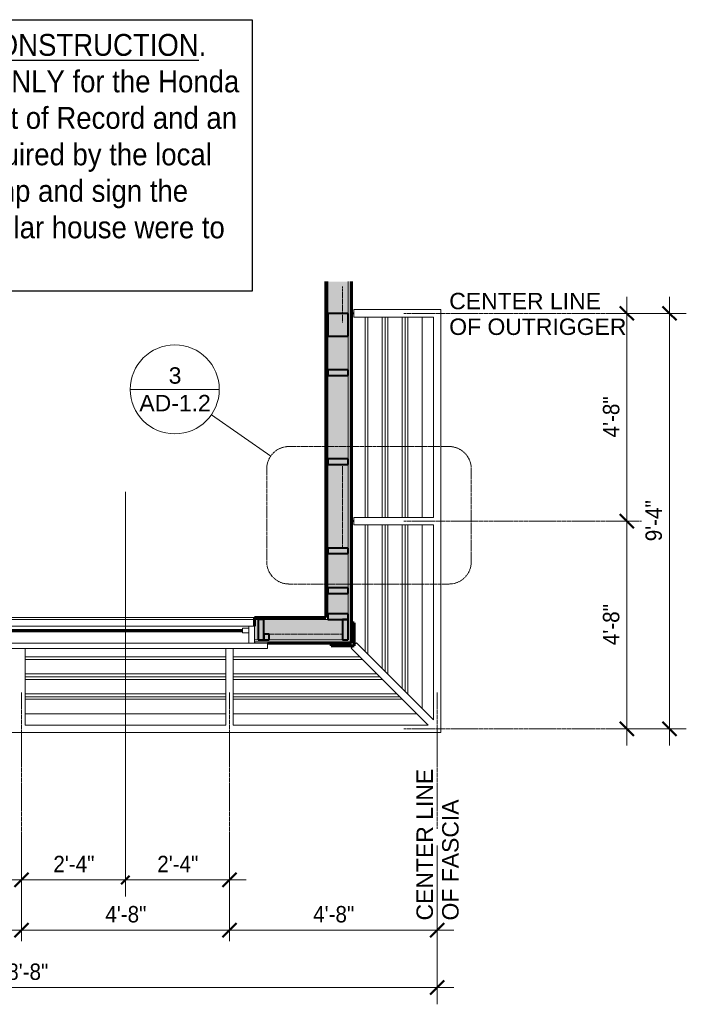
# Model space of a CAD drawing. Header units: inches. Extents: x -283 to 121, y -663 to -398.
# Tile 2 of 2: x -59 to 121, y -663 to -398. Entities that reach past the tile are written whole.
import ezdxf

# ---------------------------------------------------------------- set-up
doc = ezdxf.new("R2010")
doc.units = ezdxf.units.IN
doc.header["$MEASUREMENT"] = 0
for name, pattern in [('1B Hidden Short', [0.125, 0.09375, -0.03125]), ('3B Center Short', [0.59375, 0.375, -0.0625, 0.09375, -0.0625]), ('Dash Dot 3_16_', [0.3125, 0.1875, -0.0625, 0, -0.0625])]:
    doc.linetypes.add(name, pattern=pattern)
for name, color, linetype, lineweight in [('A-ANNO-DIMS', 1, 'Continuous', 9), ('A-ANNO-DIMS-48', 1, 'Continuous', 9), ('A-ANNO-SYMB', 6, 'Continuous', 9), ('A-ANNO-TEXT', 2, 'Continuous', 9), ('A-DETL', 5, 'Continuous', 9), ('A-GENM', 6, 'Continuous', 9), ('A-GLAZ', 6, 'Continuous', 18), ('A-GLAZ-GLAS', 6, 'Continuous', 40), ('A-WALL', 2, 'Continuous', 60), ('A-WALL-PATT', 2, 'Continuous', 60), ('I-WALL', 2, 'Continuous', 18), ('S-BEAM', 4, 'Continuous', 9)]:
    doc.layers.add(name, color=color, linetype=linetype, lineweight=lineweight)
doc.styles.add('Arial', font='arial.ttf', dxfattribs={"width": 0.9, "height": 4.425898})
doc.styles.add('Arial_1', font='arial.ttf', dxfattribs={"height": 4.425898})
doc.dimstyles.new('Linear_-_3_32__Arial_2', dxfattribs={"dimscale": 12, "dimtxt": 4.5, "dimasz": 0.3125, "dimexe": 0.375, "dimexo": 0.375, "dimgap": 0.0625, "dimtad": 1, "dimdec": 3, "dimrnd": 0.125, "dimzin": 3, "dimdsep": 46, "dimlunit": 4, "dimtxsty": 'Arial', "dimblk1": 'OBLIQUE', "dimblk2": 'OBLIQUE', "dimsah": 1, "dimcen": 0.09, "dimdle": 0.375, "dimazin": 0, "dimtfac": 1, "dimtdec": 3, "dimtix": 1, "dimtmove": 0, "dimatfit": 3, "dimfxl": 1, "dimtvp": 1, "dimfrac": 2, "dimtolj": 1, "dimtzin": 0, "dimarcsym": 2})
doc.dimstyles.new('Linear_-_3_32__Arial_2_1', dxfattribs={"dimscale": 12, "dimtxt": 4.5, "dimasz": 0.1875, "dimexe": 0.375, "dimexo": 0.375, "dimgap": 0.0625, "dimtad": 1, "dimdec": 3, "dimrnd": 0.125, "dimzin": 3, "dimdsep": 46, "dimlunit": 4, "dimtxsty": 'Arial', "dimblk1": 'OBLIQUE', "dimblk2": 'OBLIQUE', "dimsah": 1, "dimcen": 0.09, "dimdle": 0.375, "dimazin": 0, "dimtfac": 1, "dimtdec": 3, "dimtix": 1, "dimtmove": 0, "dimatfit": 3, "dimfxl": 1, "dimtvp": 1, "dimfrac": 2, "dimtolj": 1, "dimtzin": 0, "dimarcsym": 2})
doc.dimstyles.new('Linear_-_3_32__Arial_2_2', dxfattribs={"dimscale": 12, "dimtxt": 4.5, "dimasz": 0.1875, "dimexe": 0.375, "dimexo": 0.375, "dimgap": 0.0625, "dimtad": 1, "dimdec": 3, "dimrnd": 0.125, "dimzin": 3, "dimdsep": 46, "dimlunit": 4, "dimtxsty": 'Arial', "dimblk1": 'OBLIQUE', "dimblk2": 'OBLIQUE', "dimsah": 1, "dimcen": 0.09, "dimdle": 0.375, "dimazin": 0, "dimtfac": 1, "dimtdec": 3, "dimtix": 1, "dimtmove": 0, "dimatfit": 3, "dimfxl": 1, "dimtvp": 1, "dimfrac": 2, "dimtolj": 1, "dimtzin": 0, "dimarcsym": 2})
pattern_1 = [(135, (0, 0), (-4.006467, -4.006467), [])]
pattern_2 = [(0, (0, 0), (15.36, 3.84), [0.634, -10.886, 0.634, -10.886, -61.44]), (0, (0, 0), (15.36, 3.84), [-23.04, 0.634, -22.406, 0.634, -10.886, -26.88]), (0, (0, 0), (15.36, 3.84), [-57.6, 0.634, -7.046, 0.634, -18.566]), (120, (5.76, 1.92), (-11.005538, 11.38215), [0.634, -10.886, 0.634, -10.886, -61.44]), (120, (5.76, 1.92), (-11.005538, 11.38215), [-23.04, 0.634, -22.406, 0.634, -10.886, -26.88]), (120, (5.76, 1.92), (-11.005538, 11.38215), [-57.6, 0.634, -7.046, 0.634, -18.566]), (240, (7.68, 9.6), (-4.354462, -15.22215), [0.634, -10.886, 0.634, -10.886, -61.44]), (240, (7.68, 9.6), (-4.354462, -15.22215), [-23.04, 0.634, -22.406, 0.634, -10.886, -26.88]), (240, (7.68, 9.6), (-4.354462, -15.22215), [-57.6, 0.634, -7.046, 0.634, -18.566])]

# ---------------------------------------------------------------- blocks, each defined once
blk = doc.blocks.new('Single Fixed - 70_ x 18_-2846920-Bris-Soleil Plan')
at = {"layer": 'A-GLAZ'}
for p, q in [((-38.25, 4.94), (38.25, 4.94)), ((-38.25, 3.44), (-38.25, 4.94)), ((38.25, 3.44), (-38.25, 3.44)), ((34.75, 3.44), (-34.75, 3.44)), ((-34.75, 3.44), (-34.75, -1.13)), ((-33.2, 3.44), (-33.2, -1.13)), ((33.2, -1.13), (33.2, 3.44)), ((34.75, -1.13), (34.75, 3.44)), ((38.25, 4.94), (38.25, 3.44)), ((-33.2, 0.7), (-31.55, 0.7)), ((-31.55, 0.7), (-31.55, -0.55)), ((31.55, -0.55), (31.55, 0.7)), ((31.55, 0.7), (33.2, 0.7)), ((-34.75, -1.13), (34.75, -1.13)), ((-31.55, -0.55), (-33.2, -0.55)), ((33.2, -0.55), (31.55, -0.55))]:
    blk.add_line(p, q, dxfattribs=at)
at = {"layer": 'A-GLAZ-GLAS'}
for p, q in [((31.55, 0.25), (-31.55, 0.25)), ((-31.55, 0), (31.55, 0))]:
    blk.add_line(p, q, dxfattribs=at)
blk = doc.blocks.new('Dimension Lumber - 2x6-2817566-Bris-Soleil Plan')
at = {"layer": 'S-BEAM', "lineweight": 40}
for p, q in [((-89.04, -559.17), (-90.54, -559.17)), ((-90.54, -559.17), (-90.54, -564.67)), ((-89.04, -564.67), (-89.04, -559.17)), ((-90.54, -564.67), (-89.04, -564.67))]:
    blk.add_line(p, q, dxfattribs=at)
blk = doc.blocks.new('Dimension Lumber - 2x6-2102029-Bris-Soleil Plan')
at = {"layer": 'S-BEAM', "lineweight": 40}
for p, q in [((29.71, -539.92), (24.21, -539.92)), ((24.21, -539.92), (24.21, -541.42)), ((24.21, -541.42), (29.71, -541.42)), ((29.71, -541.42), (29.71, -539.92))]:
    blk.add_line(p, q, dxfattribs=at)
blk = doc.blocks.new('Dimension Lumber - 2x6-2102030-Bris-Soleil Plan')
at = {"layer": 'S-BEAM', "lineweight": 40}
for p, q in [((29.71, -515.92), (24.21, -515.92)), ((24.21, -515.92), (24.21, -517.42)), ((24.21, -517.42), (29.71, -517.42)), ((29.71, -517.42), (29.71, -515.92))]:
    blk.add_line(p, q, dxfattribs=at)
blk = doc.blocks.new('Dimension Lumber - 2x6-2102031-Bris-Soleil Plan')
at = {"layer": 'S-BEAM', "lineweight": 40}
for p, q in [((29.71, -491.92), (24.21, -491.92)), ((24.21, -491.92), (24.21, -493.42)), ((24.21, -493.42), (29.71, -493.42)), ((29.71, -493.42), (29.71, -491.92))]:
    blk.add_line(p, q, dxfattribs=at)
blk = doc.blocks.new('Dimension Lumber - 2x2-2870130-Bris-Soleil Plan')
at = {"layer": 'S-BEAM', "lineweight": 40}
for p, q in [((8.46, -563.17), (6.96, -563.17)), ((6.96, -563.17), (6.96, -564.67)), ((6.96, -564.67), (8.46, -564.67)), ((8.46, -564.67), (8.46, -563.17))]:
    blk.add_line(p, q, dxfattribs=at)
blk = doc.blocks.new('DIMBLOCK2-Bris-Soleil Plan')
at = {"layer": 'A-ANNO-DIMS-48', "transparency": 16777216}
for p, q in [((-114.29, -644.76), (-114.29, -638.41)), ((-58.29, -644.76), (-58.29, -638.41)), ((-114.29, -642.91), (-58.29, -642.91)), ((-114.29, -642.91), (-114.29, -644.76)), ((-58.29, -642.91), (-58.29, -644.76))]:
    blk.add_line(p, q, dxfattribs=at)
at = {"layer": 'A-ANNO-DIMS-48', "lineweight": 50, "transparency": 16777216}
for p, q in [((-114.29, -642.91), (-112.41, -641.04)), ((-58.29, -642.91), (-56.41, -641.04)), ((-114.29, -642.91), (-116.16, -644.79)), ((-58.29, -642.91), (-60.16, -644.79))]:
    blk.add_line(p, q, dxfattribs=at)
at = {"layer": 'A-ANNO-DIMS-48', "color": 0, "transparency": 16777216, "insert": (-91.72, -636.42), "char_height": 4.426, "width": 13.0431, "attachment_point": 1, "line_spacing_factor": 0.938532, "style": 'Arial'}
blk.add_mtext('4\'-8"', dxfattribs=at)
blk = doc.blocks.new('_Oblique')
at = {"color": 0, "linetype": 'ByBlock', "lineweight": -2}
blk.add_line((-0.5, -0.5), (0.5, 0.5), dxfattribs=at)
blk = doc.blocks.new('DIMBLOCK3-Bris-Soleil Plan')
at = {"layer": 'A-ANNO-DIMS-48', "transparency": 16777216}
for p, q in [((-58.29, -644.76), (-58.29, -638.41)), ((-2.29, -644.76), (-2.29, -638.41)), ((-58.29, -642.91), (-2.29, -642.91)), ((-58.29, -642.91), (-58.29, -644.76)), ((-2.29, -642.91), (-2.29, -644.76))]:
    blk.add_line(p, q, dxfattribs=at)
at = {"layer": 'A-ANNO-DIMS-48', "lineweight": 50, "transparency": 16777216}
for p, q in [((-58.29, -642.91), (-56.41, -641.04)), ((-2.29, -642.91), (-0.41, -641.04)), ((-58.29, -642.91), (-60.16, -644.79)), ((-2.29, -642.91), (-4.16, -644.79))]:
    blk.add_line(p, q, dxfattribs=at)
at = {"layer": 'A-ANNO-DIMS-48', "color": 0, "transparency": 16777216, "insert": (-35.72, -636.42), "char_height": 4.426, "width": 13.0431, "attachment_point": 1, "line_spacing_factor": 0.938532, "style": 'Arial'}
blk.add_mtext('4\'-8"', dxfattribs=at)
blk = doc.blocks.new('DIMBLOCK4-Bris-Soleil Plan')
at = {"layer": 'A-ANNO-DIMS-48', "transparency": 16777216}
for p, q in [((53.71, -620.13), (53.71, -647.41)), ((53.71, -642.91), (53.71, -620.13)), ((-2.29, -644.76), (-2.29, -638.41)), ((-2.29, -642.91), (58.21, -642.91)), ((-2.29, -642.91), (-2.29, -644.76))]:
    blk.add_line(p, q, dxfattribs=at)
at = {"layer": 'A-ANNO-DIMS-48', "lineweight": 50, "transparency": 16777216}
for p, q in [((-2.29, -642.91), (-0.41, -641.04)), ((53.71, -642.91), (55.59, -641.04)), ((-2.29, -642.91), (-4.16, -644.79)), ((53.71, -642.91), (51.84, -644.79))]:
    blk.add_line(p, q, dxfattribs=at)
at = {"layer": 'A-ANNO-DIMS-48', "color": 0, "transparency": 16777216, "insert": (20.28, -636.42), "char_height": 4.426, "width": 13.0431, "attachment_point": 1, "line_spacing_factor": 0.938532, "style": 'Arial'}
blk.add_mtext('4\'-8"', dxfattribs=at)
blk = doc.blocks.new('DIMBLOCK5-Bris-Soleil Plan')
at = {"layer": 'A-ANNO-DIMS-48', "lineweight": 50, "transparency": 16777216}
for p, q in [((104.83, -532.67), (102.95, -530.79)), ((104.83, -532.67), (106.7, -534.54)), ((104.83, -588.67), (102.95, -586.79)), ((104.83, -588.67), (106.7, -590.54))]:
    blk.add_line(p, q, dxfattribs=at)
at = {"layer": 'A-ANNO-DIMS-48', "transparency": 16777216}
for p, q in [((106.68, -532.67), (100.33, -532.67)), ((104.83, -593.17), (104.83, -532.67)), ((104.83, -532.67), (106.68, -532.67)), ((106.68, -588.67), (100.33, -588.67)), ((104.83, -588.67), (106.68, -588.67))]:
    blk.add_line(p, q, dxfattribs=at)
at = {"layer": 'A-ANNO-DIMS-48', "color": 0, "transparency": 16777216, "insert": (98.34, -566.1), "char_height": 4.426, "width": 13.0431, "attachment_point": 1, "rotation": 90, "line_spacing_factor": 0.938532, "style": 'Arial'}
blk.add_mtext('4\'-8"', dxfattribs=at)
blk = doc.blocks.new('DIMBLOCK6-Bris-Soleil Plan')
at = {"layer": 'A-ANNO-DIMS-48', "transparency": 16777216}
for p, q in [((104.83, -532.67), (104.83, -472.17)), ((106.68, -476.67), (100.33, -476.67)), ((104.83, -476.67), (106.68, -476.67)), ((106.68, -532.67), (100.33, -532.67)), ((104.83, -532.67), (106.68, -532.67))]:
    blk.add_line(p, q, dxfattribs=at)
at = {"layer": 'A-ANNO-DIMS-48', "lineweight": 50, "transparency": 16777216}
for p, q in [((104.83, -476.67), (102.95, -474.79)), ((104.83, -476.67), (106.7, -478.54)), ((104.83, -532.67), (102.95, -530.79)), ((104.83, -532.67), (106.7, -534.54))]:
    blk.add_line(p, q, dxfattribs=at)
at = {"layer": 'A-ANNO-DIMS-48', "color": 0, "transparency": 16777216, "insert": (98.34, -510.1), "char_height": 4.426, "width": 13.0431, "attachment_point": 1, "rotation": 90, "line_spacing_factor": 0.938532, "style": 'Arial'}
blk.add_mtext('4\'-8"', dxfattribs=at)
blk = doc.blocks.new('DIMBLOCK7-Bris-Soleil Plan')
at = {"layer": 'A-ANNO-DIMS-48', "transparency": 16777216}
for p, q in [((116.32, -593.17), (116.32, -472.17)), ((107.35, -476.67), (120.82, -476.67)), ((116.32, -476.67), (107.35, -476.67)), ((107.35, -588.67), (120.82, -588.67)), ((116.32, -588.67), (107.35, -588.67))]:
    blk.add_line(p, q, dxfattribs=at)
at = {"layer": 'A-ANNO-DIMS-48', "lineweight": 50, "transparency": 16777216}
for p, q in [((116.32, -476.67), (114.44, -474.79)), ((116.32, -476.67), (118.19, -478.54)), ((116.32, -588.67), (114.44, -586.79)), ((116.32, -588.67), (118.19, -590.54))]:
    blk.add_line(p, q, dxfattribs=at)
at = {"layer": 'A-ANNO-DIMS-48', "color": 0, "transparency": 16777216, "insert": (109.82, -538.1), "char_height": 4.426, "width": 13.0431, "attachment_point": 1, "rotation": 90, "line_spacing_factor": 0.938532, "style": 'Arial'}
blk.add_mtext('9\'-4"', dxfattribs=at)
blk = doc.blocks.new('DIMBLOCK8-Bris-Soleil Plan')
at = {"layer": 'A-ANNO-DIMS-48', "transparency": 16777216}
for p, q in [((-170.29, -644.51), (-170.29, -662.92)), ((-170.29, -658.42), (-170.29, -644.51)), ((53.71, -646.13), (53.71, -662.92)), ((53.71, -658.42), (53.71, -646.13)), ((-174.79, -658.42), (58.21, -658.42))]:
    blk.add_line(p, q, dxfattribs=at)
at = {"layer": 'A-ANNO-DIMS-48', "lineweight": 50, "transparency": 16777216}
for p, q in [((-170.29, -658.42), (-168.41, -656.54)), ((53.71, -658.42), (55.59, -656.54)), ((-170.29, -658.42), (-172.16, -660.29)), ((53.71, -658.42), (51.84, -660.29))]:
    blk.add_line(p, q, dxfattribs=at)
at = {"layer": 'A-ANNO-DIMS-48', "color": 0, "transparency": 16777216, "insert": (-65.24, -651.92), "char_height": 4.426, "width": 16.6985, "attachment_point": 1, "line_spacing_factor": 0.938532, "style": 'Arial'}
blk.add_mtext('18\'-8"', dxfattribs=at)
blk = doc.blocks.new('DIMBLOCK9-Bris-Soleil Plan')
at = {"layer": 'A-ANNO-DIMS-48', "transparency": 16777216}
for p, q in [((-30.29, -524.73), (-30.29, -633.87)), ((-58.29, -631.22), (-58.29, -624.87)), ((-62.79, -629.37), (-30.29, -629.37)), ((-58.29, -629.37), (-58.29, -631.22))]:
    blk.add_line(p, q, dxfattribs=at)
at = {"layer": 'A-ANNO-DIMS-48', "linetype": '3B Center Short', "transparency": 16777216}
blk.add_line((-30.29, -629.37), (-30.29, -524.73), dxfattribs=at)
at = {"layer": 'A-ANNO-DIMS-48', "lineweight": 50, "transparency": 16777216}
for p, q in [((-58.29, -629.37), (-56.41, -627.5)), ((-30.29, -629.37), (-29.16, -628.25)), ((-58.29, -629.37), (-60.16, -631.25)), ((-30.29, -629.37), (-31.41, -630.5))]:
    blk.add_line(p, q, dxfattribs=at)
at = {"layer": 'A-ANNO-DIMS-48', "color": 0, "transparency": 16777216, "insert": (-49.72, -622.88), "char_height": 4.426, "width": 13.0431, "attachment_point": 1, "line_spacing_factor": 0.938532, "style": 'Arial'}
blk.add_mtext('2\'-4"', dxfattribs=at)
blk = doc.blocks.new('DIMBLOCK10-Bris-Soleil Plan')
at = {"layer": 'A-ANNO-DIMS-48', "transparency": 16777216}
for p, q in [((-30.29, -524.73), (-30.29, -633.87)), ((-2.29, -631.22), (-2.29, -624.87)), ((-30.29, -629.37), (2.21, -629.37)), ((-2.29, -629.37), (-2.29, -631.22))]:
    blk.add_line(p, q, dxfattribs=at)
at = {"layer": 'A-ANNO-DIMS-48', "linetype": '3B Center Short', "transparency": 16777216}
blk.add_line((-30.29, -629.37), (-30.29, -524.73), dxfattribs=at)
at = {"layer": 'A-ANNO-DIMS-48', "lineweight": 50, "transparency": 16777216}
for p, q in [((-30.29, -629.37), (-29.16, -628.25)), ((-2.29, -629.37), (-0.41, -627.5)), ((-30.29, -629.37), (-31.41, -630.5)), ((-2.29, -629.37), (-4.16, -631.25))]:
    blk.add_line(p, q, dxfattribs=at)
at = {"layer": 'A-ANNO-DIMS-48', "color": 0, "transparency": 16777216, "insert": (-21.72, -622.88), "char_height": 4.426, "width": 13.0431, "attachment_point": 1, "line_spacing_factor": 0.938532, "style": 'Arial'}
blk.add_mtext('2\'-4"', dxfattribs=at)
blk = doc.blocks.new('Drafting View - Callout Head-55151-Bris-Soleil Plan')
at = {"layer": 'A-ANNO-SYMB'}
blk.add_line((-0.25, 0), (0.25, 0), dxfattribs=at)
for start, end in [(360, 180), (180, 360)]:
    blk.add_arc((0, 0), 0.25, start, end, dxfattribs=at)

msp = doc.modelspace()

# ---------------------------------------------------------------- hatches: boundary and pattern name
at = {"layer": 'A-WALL-PATT', "lineweight": 9}
h = msp.add_hatch(dxfattribs=at)
h.set_pattern_fill('FP_2', color=256, style=0, pattern_type=2)
h.set_pattern_definition(pattern_2)
h.paths.add_polyline_path([(24.2139, -558.6679), (24.2139, -468.0789), (23.7139, -468.0789), (23.7139, -558.6679)], flags=0)
at = {"layer": 'A-WALL-PATT'}
msp.add_hatch(color=256, dxfattribs=at).paths.add_polyline_path([(24.2139, -559.1679), (29.7139, -559.1679), (29.7139, -468.0789), (24.2139, -468.0789), (24.2139, -558.6679)], flags=0)
at = {"layer": 'A-WALL-PATT', "lineweight": 9}
h = msp.add_hatch(dxfattribs=at)
h.set_pattern_fill('FP_1', color=256, style=0, pattern_type=2)
h.set_pattern_definition(pattern_1)
h.paths.add_polyline_path([(30.2139, -565.1679), (30.5889, -565.1679), (30.5889, -468.0789), (30.2139, -468.0789), (30.2139, -564.6679)], flags=0)
at = {"layer": 'A-WALL-PATT'}
h = msp.add_hatch(color=256, dxfattribs=at)
h.paths.add_polyline_path([(-91.5361, -564.6679), (-65.0361, -564.6679), (-65.0361, -559.1679), (-91.5361, -559.1679), (-91.5361, -562.1054)], flags=0)
h.paths.add_polyline_path([(4.4639, -564.6679), (29.7139, -564.6679), (29.7139, -559.1679), (4.4639, -559.1679), (4.4639, -562.1054)], flags=0)
h.paths.add_polyline_path([(-166.9806, -564.6679), (-161.0361, -564.6679), (-161.0361, -559.1679), (-204.7861, -559.1679), (-204.7861, -564.6679), (-175.0731, -564.6679)], flags=0)
at = {"layer": 'A-WALL-PATT', "lineweight": 9}
h = msp.add_hatch(dxfattribs=at)
h.set_pattern_fill('FP_2', color=256, style=0, pattern_type=2)
h.set_pattern_definition(pattern_2)
h.paths.add_polyline_path([(24.2139, -559.1679), (24.2139, -558.6679), (4.4639, -558.6679), (4.4639, -559.1679), (19.1471, -559.1679)], flags=0)
h.paths.add_polyline_path([(-166.9806, -559.1679), (-161.0361, -559.1679), (-161.0361, -558.6679), (-204.2861, -558.6679), (-204.2861, -559.1679), (-175.0731, -559.1679)], flags=0)
h.paths.add_polyline_path([(-91.5361, -559.1679), (-65.0361, -559.1679), (-65.0361, -558.6679), (-91.5361, -558.6679)], flags=0)
h = msp.add_hatch(dxfattribs=at)
h.set_pattern_fill('FP_3', color=256, style=0, pattern_type=2)
h.set_pattern_definition([(45, (0, 0), (-4.006467, 4.006467), []), (135, (0, 0), (-4.006467, -4.006467), [])])
h.paths.add_polyline_path([(25.0889, -566.2929), (31.3389, -566.2929), (31.3389, -560.0429), (30.5889, -560.0429), (30.5889, -565.5429), (25.0889, -565.5429)], flags=0)
h = msp.add_hatch(dxfattribs=at)
h.set_pattern_fill('FP_1', color=256, style=0, pattern_type=2)
h.set_pattern_definition(pattern_1)
h.paths.add_polyline_path([(7.9639, -565.5429), (30.5889, -565.5429), (30.5889, -565.1679), (4.4639, -565.1679), (4.4639, -565.5429)], flags=0)
h.paths.add_polyline_path([(-207.4432, -565.5429), (-161.0361, -565.5429), (-161.0361, -565.1679), (-210.7861, -565.1679), (-210.7861, -565.5429)], flags=0)
h.paths.add_polyline_path([(-91.5361, -565.5429), (-65.0361, -565.5429), (-65.0361, -565.1679), (-91.5361, -565.1679)], flags=0)

# ---------------------------------------------------------------- linework, layer by layer
msp.add_lwpolyline([(-174.7388, -397.5041), (3.8323, -397.5041), (3.8323, -470.6539), (-174.7388, -470.6539)], close=True)
at = {"layer": 'A-ANNO-SYMB'}
msp.add_line((8.8411, -515.1336), (-7.1495, -504.0074), dxfattribs=at)
at = {"layer": 'A-ANNO-SYMB', "linetype": 'Dash Dot 3_16_'}
for p, q in [((56.886, -512.5605), (13.7662, -512.5605)), ((7.7662, -518.5605), (7.7662, -543.6238)), ((62.886, -543.6238), (62.886, -518.5605)), ((13.7662, -549.6238), (56.886, -549.6238))]:
    msp.add_line(p, q, dxfattribs=at)
for centre, start, end in [((13.7662, -518.5605), 90, 180), ((56.886, -518.5605), 0, 90), ((13.7662, -543.6238), 180, 270), ((56.886, -543.6238), 270, 0)]:
    msp.add_arc(centre, 6, start, end, dxfattribs=at)
at = {"layer": 'A-DETL', "linetype": '1B Hidden Short'}
for p, q in [((28.2139, -469.4179), (28.2139, -479.1679)), ((28.2139, -517.4179), (28.2139, -539.9179)), ((28.2139, -563.1679), (6.9639, -563.1679))]:
    msp.add_line(p, q, dxfattribs=at)
at = {"layer": 'A-DETL', "linetype": '3B Center Short'}
for p, q in [((44.7139, -476.6679), (108.7139, -476.6679)), ((44.7139, -532.6679), (108.7139, -532.6679)), ((-58.2861, -578.8788), (-58.2861, -645.8788)), ((-2.2861, -578.8788), (-2.2861, -645.8788)), ((53.7139, -578.8788), (53.7139, -615.6288)), ((44.7139, -588.6679), (108.7139, -588.6679))]:
    msp.add_line(p, q, dxfattribs=at)
at = {"layer": 'A-GENM'}
for p, q in [((30.5889, -476.5429), (31.2139, -476.5429)), ((31.2139, -476.7929), (30.5889, -476.7929)), ((54.7139, -475.6679), (31.2139, -475.6679)), ((31.2139, -475.6679), (31.2139, -477.6679)), ((31.2139, -477.6679), (52.7139, -477.6679)), ((34.2908, -477.6679), (34.2908, -531.6679)), ((34.9979, -477.6679), (34.9979, -531.6679)), ((38.887, -477.6679), (38.887, -531.6679)), ((39.6658, -477.6679), (39.6658, -531.6679)), ((40.3729, -477.6679), (40.3729, -531.6679)), ((44.262, -477.6679), (44.262, -531.6679)), ((45.0408, -477.6679), (45.0408, -531.6679)), ((45.7479, -477.6679), (45.7479, -531.6679)), ((49.637, -477.6679), (49.637, -531.6679)), ((52.7139, -477.6679), (52.7139, -531.6679)), ((54.7139, -589.6679), (54.7139, -475.6679)), ((30.5889, -532.5429), (31.2139, -532.5429)), ((31.2139, -532.7929), (30.5889, -532.7929)), ((31.2139, -531.6679), (31.2139, -533.6679)), ((52.7139, -531.6679), (31.2139, -531.6679)), ((31.2139, -533.6679), (52.7139, -533.6679)), ((34.2908, -533.6679), (34.2908, -567.8306)), ((34.9979, -533.6679), (34.9979, -568.5377)), ((38.887, -533.6679), (38.887, -572.4268)), ((39.6658, -533.6679), (39.6658, -573.2056)), ((40.3729, -533.6679), (40.3729, -573.9127)), ((44.262, -533.6679), (44.262, -577.8018)), ((45.0408, -533.6679), (45.0408, -578.5806)), ((45.7479, -533.6679), (45.7479, -579.2877)), ((49.637, -533.6679), (49.637, -583.1768)), ((52.7139, -533.6679), (52.7139, -586.2537)), ((-57.2861, -567.0429), (-57.2861, -587.6679)), ((-3.2861, -567.0429), (-3.2861, -587.6679)), ((-1.2861, -587.6679), (-1.2861, -567.0429)), ((31.0889, -566.2929), (30.5068, -566.875)), ((30.5068, -566.875), (51.2997, -587.6679)), ((31.921, -565.4608), (31.3389, -566.0429)), ((52.7139, -586.2537), (31.921, -565.4608)), ((-3.2861, -569.2448), (-57.2861, -569.2448)), ((-3.2861, -569.9519), (-57.2861, -569.9519)), ((32.8766, -569.2448), (-1.2861, -569.2448)), ((33.5837, -569.9519), (-1.2861, -569.9519)), ((-3.2861, -573.841), (-57.2861, -573.841)), ((-3.2861, -574.6198), (-57.2861, -574.6198)), ((-3.2861, -575.3269), (-57.2861, -575.3269)), ((37.4727, -573.841), (-1.2861, -573.841)), ((38.2516, -574.6198), (-1.2861, -574.6198)), ((38.9587, -575.3269), (-1.2861, -575.3269)), ((-3.2861, -579.216), (-57.2861, -579.216)), ((-3.2861, -579.9948), (-57.2861, -579.9948)), ((-3.2861, -580.7019), (-57.2861, -580.7019)), ((42.8477, -579.216), (-1.2861, -579.216)), ((43.6266, -579.9948), (-1.2861, -579.9948)), ((44.3337, -580.7019), (-1.2861, -580.7019)), ((-3.2861, -584.591), (-57.2861, -584.591)), ((48.2227, -584.591), (-1.2861, -584.591)), ((-3.2861, -587.6679), (-57.2861, -587.6679)), ((51.2997, -587.6679), (-1.2861, -587.6679)), ((-171.2861, -589.6679), (54.7139, -589.6679))]:
    msp.add_line(p, q, dxfattribs=at)
at = {"layer": 'A-WALL'}
for p, q in [((31.3389, -560.0429), (30.5889, -560.0429)), ((30.5889, -560.0429), (30.5889, -565.5429)), ((31.3389, -566.2929), (31.3389, -560.0429)), ((25.0889, -565.5429), (25.0889, -566.2929)), ((30.5889, -565.5429), (25.0889, -565.5429)), ((25.0889, -566.2929), (31.3389, -566.2929))]:
    msp.add_line(p, q, dxfattribs=at)
at = {"layer": 'I-WALL', "lineweight": 60}
for p, q in [((23.7139, -468.0789), (23.7139, -558.6679)), ((30.5889, -560.0429), (30.5889, -468.0789)), ((23.7139, -558.6679), (4.4639, -558.6679)), ((4.4639, -558.6679), (4.4639, -560.9794)), ((7.9639, -565.5429), (25.0889, -565.5429))]:
    msp.add_line(p, q, dxfattribs=at)
at = {"layer": 'I-WALL'}
for p, q in [((24.2139, -559.1679), (24.2139, -468.0789)), ((29.7139, -564.6679), (29.7139, -468.0789)), ((30.2139, -565.1679), (30.2139, -468.0789)), ((-65.0361, -558.6679), (4.4639, -558.6679)), ((4.4639, -559.1679), (24.2139, -559.1679)), ((4.4639, -564.6679), (29.7139, -564.6679)), ((4.4639, -565.1679), (30.2139, -565.1679))]:
    msp.add_line(p, q, dxfattribs=at)
at = {"layer": 'S-BEAM', "lineweight": 40}
for p, q in [((29.7139, -476.6679), (24.2139, -476.6679)), ((24.2139, -476.6679), (24.2139, -482.8526)), ((29.7139, -482.8526), (29.7139, -476.6679)), ((24.2139, -482.8526), (29.7139, -482.8526)), ((29.7139, -550.6679), (24.2139, -550.6679)), ((24.2139, -550.6679), (24.2139, -552.1679)), ((29.7139, -552.1679), (29.7139, -550.6679)), ((24.2139, -552.1679), (29.7139, -552.1679)), ((29.7139, -557.6679), (24.2139, -557.6679)), ((24.2139, -557.6679), (24.2139, -559.1679)), ((24.2139, -559.1679), (29.7139, -559.1679)), ((28.2139, -559.1679), (28.2139, -564.6679)), ((29.7139, -559.1679), (28.2139, -559.1679)), ((29.7139, -559.1679), (29.7139, -557.6679)), ((29.7139, -564.6679), (29.7139, -559.1679)), ((28.2139, -564.6679), (29.7139, -564.6679))]:
    msp.add_line(p, q, dxfattribs=at)
at = {"layer": 'S-BEAM'}
msp.add_line((4.4639, -559.1679), (-65.0361, -559.1679), dxfattribs=at)

# ---------------------------------------------------------------- block references
at = {"layer": 'A-ANNO-SYMB', "xscale": 47.99999999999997, "yscale": 47.99999999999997, "zscale": 47.99999999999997}
msp.add_blockref('Drafting View - Callout Head-55151-Bris-Soleil Plan', (-16.9997, -497.1537), dxfattribs=at)
at = {"layer": 'A-GLAZ', "rotation": 180}
msp.add_blockref('Single Fixed - 70_ x 18_-2846920-Bris-Soleil Plan', (-30.2861, -562.1054), dxfattribs=at)
at = {"layer": 'S-BEAM'}
for name, p in [('Dimension Lumber - 2x6-2102031-Bris-Soleil Plan', (0, 0)), ('Dimension Lumber - 2x6-2102030-Bris-Soleil Plan', (0, 0)), ('Dimension Lumber - 2x6-2102029-Bris-Soleil Plan', (0, 0)), ('Dimension Lumber - 2x6-2817566-Bris-Soleil Plan', (96, 0)), ('Dimension Lumber - 2x2-2870130-Bris-Soleil Plan', (0, 0))]:
    msp.add_blockref(name, p, dxfattribs=at)

# ---------------------------------------------------------------- texts
at = {"insert": (-84.7641, -401.3464), "char_height": 5.9011976, "width": 170.64303, "attachment_point": 2, "style": 'Arial'}
msp.add_mtext('These plans are {\\LNOT FOR CONSTRUCTION}. These plans are REFERENCE ONLY for the Honda Smart Home project. An Architect of Record and an Engineer of Record will be required by the local governing jurisdiction to stamp and sign the construction documents if a similar house were to be built.', dxfattribs=at)
at = {"layer": 'A-ANNO-SYMB', "char_height": 4.4259, "attachment_point": 2, "line_spacing_factor": 0.938532, "style": 'Arial_1'}
for s, insert, width in [('3', (-16.9305, -491.1993), 4.104), ('AD-1.2', (-16.9305, -498.6404), 22.896)]:
    msp.add_mtext(s, dxfattribs=dict(at, insert=insert, width=width))
at = {"layer": 'A-ANNO-TEXT', "color": 7, "insert": (56.9405, -471.1352), "char_height": 4.425898, "width": 56.754, "attachment_point": 1, "line_spacing_factor": 0.938532, "style": 'Arial_1'}
msp.add_mtext('CENTER LINE\\POF OUTRIGGER', dxfattribs=at)
at = {"layer": 'A-ANNO-TEXT', "color": 7, "insert": (48.114, -640.3189), "char_height": 4.425898, "width": 48.6, "attachment_point": 1, "rotation": 90, "line_spacing_factor": 0.938532, "style": 'Arial_1'}
msp.add_mtext('CENTER LINE\\POF FASCIA', dxfattribs=at)

# ---------------------------------------------------------------- dimensions: what is measured, and where the dimension line sits
at = {"layer": 'A-ANNO-DIMS'}
for base, p1, p2, override, picture, middle in [((104.8277, -476.6679), (102.176, -532.6679), (102.176, -476.6679), {"dimpost": '<>', "dimfxl": 56}, 'DIMBLOCK6-Bris-Soleil Plan', (101.818, -504.6679)), ((116.3152, -476.6679), (102.8459, -588.6679), (102.8459, -476.6679), {"dimpost": '<>', "dimfxl": 112}, 'DIMBLOCK7-Bris-Soleil Plan', (113.3054, -532.6679)), ((104.8277, -532.6679), (102.176, -588.6679), (102.176, -532.6679), {"dimpost": '<>', "dimfxl": 56}, 'DIMBLOCK5-Bris-Soleil Plan', (101.818, -560.6679))]:
    dim = msp.add_linear_dim(base=base, p1=p1, p2=p2, angle=90, dimstyle='Linear_-_3_32__Arial_2', override=override, dxfattribs=at)
    dim.commit()
    dim.dimension.update_dxf_attribs({"geometry": picture, "text_midpoint": middle})
for base, p1, p2, dimstyle, override, picture, middle in [((-30.2861, -629.3716), (-58.2861, -626.7199), (-30.2861, -520.2337), 'Linear_-_3_32__Arial_2_1', {"dimpost": '<>', "dimfxl": 110.105972}, 'DIMBLOCK9-Bris-Soleil Plan', (-44.2861, -626.3996)), ((-2.2861, -629.3716), (-30.2861, -520.2337), (-2.2861, -626.7199), 'Linear_-_3_32__Arial_2_2', {"dimpost": '<>', "dimfxl": 110.105972}, 'DIMBLOCK10-Bris-Soleil Plan', (-16.2861, -626.3996)), ((53.7139, -642.9127), (-2.2861, -640.2611), (53.7139, -615.6288), 'Linear_-_3_32__Arial_2', {"dimpost": '<>', "dimfxl": 61.177997}, 'DIMBLOCK4-Bris-Soleil Plan', (25.7139, -639.903)), ((-58.2861, -642.9127), (-114.2861, -640.2611), (-58.2861, -640.2611), 'Linear_-_3_32__Arial_2', {"dimpost": '<>', "dimfxl": 56}, 'DIMBLOCK2-Bris-Soleil Plan', (-86.2861, -639.903)), ((-2.2861, -642.9127), (-58.2861, -640.2611), (-2.2861, -640.2611), 'Linear_-_3_32__Arial_2', {"dimpost": '<>', "dimfxl": 56}, 'DIMBLOCK3-Bris-Soleil Plan', (-30.2861, -639.903)), ((53.7139, -658.416), (-170.2861, -640.0108), (53.7139, -641.6288), 'Linear_-_3_32__Arial_2', {"dimpost": '<>', "dimfxl": 224.005843}, 'DIMBLOCK8-Bris-Soleil Plan', (-58.2861, -655.4063))]:
    dim = msp.add_linear_dim(base=base, p1=p1, p2=p2, dimstyle=dimstyle, override=override, dxfattribs=at)
    dim.commit()
    dim.dimension.update_dxf_attribs({"geometry": picture, "text_midpoint": middle})

doc.saveas('drawing.dxf')
